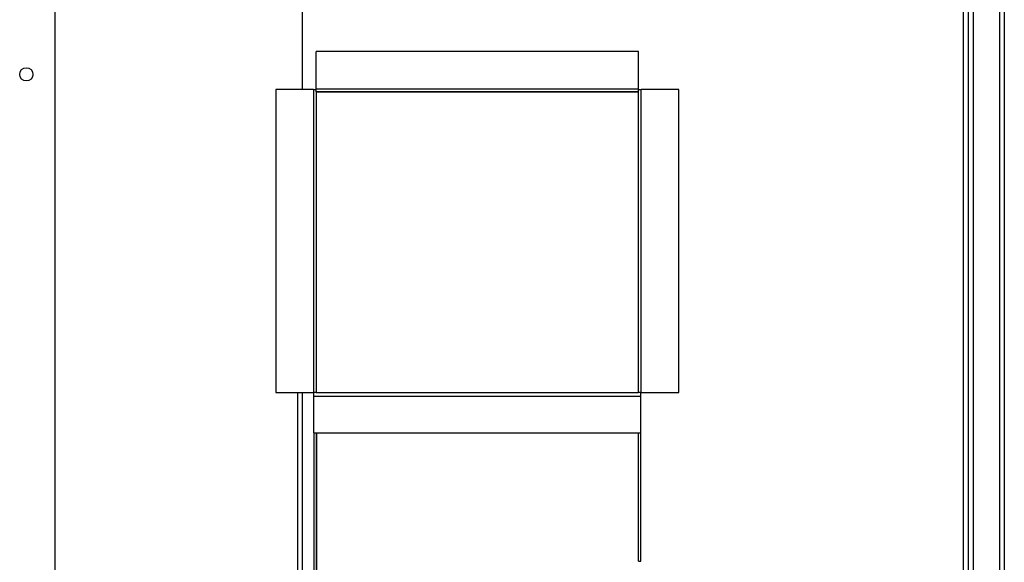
# Model space of a CAD drawing. Extents: x -21.9 to 51.8, y -25 to 17.
# Tile 16 of 53: x 11.6 to 12.1, y -6.9 to -6.6. Entities that reach past the tile are written whole.
import ezdxf

# ---------------------------------------------------------------- set-up
doc = ezdxf.new("R2010")
doc.units = 0
doc.header["$MEASUREMENT"] = 0
doc.layers.add('PAREDES', color=8, linetype='Continuous')

# ---------------------------------------------------------------- blocks, each defined once
blk = doc.blocks.new('LS-09')
for p, q in [((-155.48938, 54.63274), (-155.48938, 54.54224)), ((-155.14038, 54.06224), (-155.14038, 54.63274)), ((-155.13788, 54.63267), (-155.13788, 53.49881)), ((-155.13788, 54.63204), (-155.13788, 54.06224)), ((-155.13538, 54.63317), (-155.13538, 53.49831)), ((-155.12138, 54.63317), (-155.12138, 53.49831)), ((-155.11888, 54.63274), (-155.11888, 53.49874)), ((-155.61988, 54.62764), (-155.61988, 53.77324)), ((-155.31188, 54.56224), (-155.48188, 54.56224)), ((-155.48188, 54.54234), (-155.48188, 54.56224)), ((-155.31188, 54.54234), (-155.31188, 54.56224)), ((-155.31188, 54.54234), (-155.48188, 54.54234)), ((-155.48188, 54.54094), (-155.48188, 54.54234)), ((-155.31188, 54.54094), (-155.31188, 54.54234)), ((-155.50318, 54.54224), (-155.50318, 54.38224)), ((-155.48328, 54.54224), (-155.50318, 54.54224)), ((-155.48328, 54.54224), (-155.48328, 54.38224)), ((-155.48328, 54.54224), (-155.48188, 54.54224)), ((-155.31188, 54.54094), (-155.48188, 54.54094)), ((-155.48188, 54.54094), (-155.48188, 54.38224)), ((-155.31188, 54.54091), (-155.48188, 54.54091)), ((-155.31188, 54.54224), (-155.31048, 54.54224)), ((-155.31188, 54.38224), (-155.31188, 54.54094)), ((-155.31048, 54.38224), (-155.31048, 54.54224)), ((-155.29058, 54.54224), (-155.31048, 54.54224)), ((-155.29058, 54.38224), (-155.29058, 54.54224)), ((-155.50318, 54.38224), (-155.48328, 54.38224)), ((-155.49188, 54.38224), (-155.49188, 54.04604)), ((-155.48938, 54.38224), (-155.48938, 54.06224)), ((-155.48188, 54.38224), (-155.48328, 54.38224)), ((-155.48318, 54.38044), (-155.48318, 54.38224)), ((-155.48188, 54.38224), (-155.31188, 54.38224)), ((-155.31048, 54.38224), (-155.31188, 54.38224)), ((-155.31058, 54.38044), (-155.31058, 54.38224)), ((-155.31048, 54.38224), (-155.29058, 54.38224)), ((-155.48318, 54.38044), (-155.31058, 54.38044)), ((-155.48318, 54.36094), (-155.48318, 54.38044)), ((-155.31058, 54.36094), (-155.31058, 54.38044)), ((-155.48318, 54.36094), (-155.48318, 54.19224)), ((-155.48318, 54.36094), (-155.31058, 54.36094)), ((-155.48188, 54.36094), (-155.48188, 54.19224)), ((-155.48177, 54.36094), (-155.48177, 54.19224)), ((-155.31188, 54.29334), (-155.31188, 54.36094)), ((-155.31188, 54.29324), (-155.31188, 54.36094)), ((-155.31058, 54.29334), (-155.31058, 54.36094)), ((-155.31188, 54.29324), (-155.31188, 54.29334)), ((-155.31188, 54.29334), (-155.31058, 54.29334)), ((-155.31047, 54.29324), (-155.31047, 54.29323))]:
    blk.add_line(p, q)
blk.add_circle((-155.63488, 54.55024), 0.0035)

msp = doc.modelspace()

# ---------------------------------------------------------------- block references
at = {"layer": 'PAREDES', "lineweight": -3}
msp.add_blockref('LS-09', (167.21988, -61.18106), dxfattribs=at)

doc.saveas('drawing.dxf')
